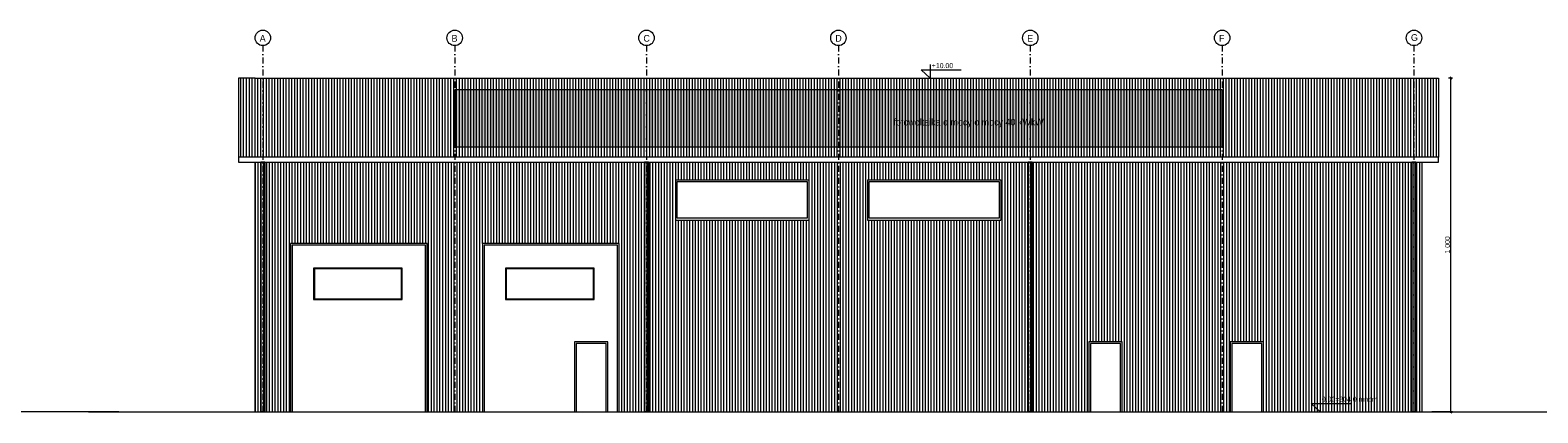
# Model space of a CAD drawing. Header units: millimetres. Extents: x 11479 to 267313, y -37752 to -26280.
# Tile 2 of 4: x 95718 to 140942, y -37752 to -26280. Entities that reach past the tile are written whole.
import ezdxf

# ---------------------------------------------------------------- set-up
doc = ezdxf.new("R2010")
doc.units = ezdxf.units.MM
doc.header["$MEASUREMENT"] = 0
doc.linetypes.add('Kropki i Kreski', pattern=[360, 180, -90, 0, -90])
for name, color, linetype, lineweight in [('Nowe_0_Nr_pióra__1', 7, 'Continuous', 13), ('Nowe_0_Nr_pióra__19', 255, 'Continuous', 0), ('Nowe_0_Nr_pióra__2', 251, 'Continuous', 13), ('Nowe_0_Nr_pióra__77', 2, 'Continuous', 15), ('Nowe_299-A Wymiary Opisy_Nr_pióra__1', 7, 'Continuous', 13), ('Nowe_299-A Wymiary Opisy_Nr_pióra__21', 7, 'Continuous', 25), ('Nowe_830-G Teksty Etykiety_Nr_pióra__1', 7, 'Continuous', 13)]:
    doc.layers.add(name, color=color, linetype=linetype, lineweight=lineweight)
doc.layers.add('Nowe_299-A Wymiary Opisy', color=7, linetype='Continuous')
doc.styles.add('STYL_AUTOMATYCZNY_1', font='txt')
doc.styles.add('STYL_AUTOMATYCZNY_2', font='txt')
doc.dimstyles.new('STYL_AUTOMATYCZNY__1', dxfattribs={"dimtxt": 150, "dimasz": 47.5, "dimexe": 0.18, "dimexo": 300, "dimgap": 0.09, "dimtad": 1, "dimdec": 0, "dimlfac": 0.1, "dimzin": 0, "dimdsep": 46, "dimtxsty": 'STYL_AUTOMATYCZNY_1', "dimblk": 'ARROWHEAD_2', "dimblk1": 'ARROWHEAD_2', "dimblk2": 'ARROWHEAD_2', "dimcen": 0.09, "dimclrd": 7, "dimclre": 7, "dimclrt": 7, "dimadec": 1, "dimazin": 0, "dimtfac": 1, "dimtdec": 4, "dimtmove": 0, "dimatfit": 3, "dimfxl": 0, "dimtolj": 1, "dimtzin": 0, "dimarcsym": 0})
pattern_1 = [(90, (132875.07, -27376.09), (-85.18665, 0), [])]

# ---------------------------------------------------------------- blocks, each defined once
blk = doc.blocks.new('*D6')
at = {"layer": 'Nowe_299-A Wymiary Opisy_Nr_pióra__1', "color": 7, "linetype": 'Continuous', "lineweight": 13}
for p, q in [((138384, -27721), (138260, -27721)), ((138337, -27721), (138337, -27690)), ((138337, -37721), (138337, -27721)), ((138384, -37721), (137760, -37721)), ((138337, -37752), (138337, -37721))]:
    blk.add_line(p, q, dxfattribs=at)
at = {"layer": 'Nowe_299-A Wymiary Opisy_Nr_pióra__21', "color": 7, "linetype": 'Continuous', "lineweight": 25}
for p, q in [((138368, -27739), (138306, -27703)), ((138306, -37703), (138368, -37739))]:
    blk.add_line(p, q, dxfattribs=at)
at = {"layer": 'Nowe_299-A Wymiary Opisy_Nr_pióra__1', "color": 7, "lineweight": 13, "insert": (138307, -32977), "char_height": 150, "attachment_point": 7, "rotation": 90, "style": 'STYL_AUTOMATYCZNY_1'}
blk.add_mtext('{\\A1;1\xa0000}', dxfattribs=at)
blk = doc.blocks.new('ARROWHEAD_2')
at = {"color": 0, "linetype": 'Continuous', "lineweight": 0}
for p, q in [((0, 0), (-1, 0)), ((-0.38, -0.66), (0.38, 0.66))]:
    blk.add_line(p, q, dxfattribs=at)

msp = doc.modelspace()

# ---------------------------------------------------------------- hatches: boundary and pattern name
at = {"layer": 'Nowe_0_Nr_pióra__19', "linetype": 'Continuous', "lineweight": 0}
for points in [[(102757.4, -30236.8), (102637.4, -30236.8), (102637.4, -37721), (102757.4, -37721)], [(114267.4, -30236.8), (114147.4, -30236.8), (114147.4, -37721), (114267.4, -37721)], [(125777.4, -30236.8), (125657.4, -30236.8), (125657.4, -37721), (125777.4, -37721)], [(137287.4, -30236.8), (137167.4, -30236.8), (137167.4, -37721), (137287.4, -37721)]]:
    msp.add_hatch(color=255, dxfattribs=at).paths.add_polyline_path(points)
at = {"layer": 'Nowe_0_Nr_pióra__2', "linetype": 'Continuous', "lineweight": 13}
h = msp.add_hatch(dxfattribs=at)
h.set_pattern_fill('Sklejka_0001', color=251, style=0, pattern_type=2)
h.set_pattern_definition(pattern_1)
h.paths.add_polyline_path([(131972.4, -27721), (137960.4, -27721), (137960.4, -30086.8), (101964.4, -30086.8), (101964.4, -27721)])
h = msp.add_hatch(dxfattribs=at)
h.set_pattern_fill('Sklejka_0001', color=251, style=0, pattern_type=2)
h.set_pattern_definition(pattern_1)
h.paths.add_polyline_path([(102964.4, -30086.8), (102964.4, -27721), (104024.9, -27721), (104024.9, -30086.8)])
h = msp.add_hatch(dxfattribs=at)
h.set_pattern_fill('Sklejka_0001', color=251, style=0, pattern_type=2)
h.set_pattern_definition(pattern_1)
h.paths.add_polyline_path([(108124.9, -27721), (109782.3, -27721), (109782.3, -30086.8), (108124.9, -30086.8)])
h = msp.add_hatch(dxfattribs=at)
h.set_pattern_fill('Sklejka_0001', color=251, style=0, pattern_type=2)
h.set_pattern_definition([(90, (132375.07, -35010.29), (-85.18665, 0), [])])
h.paths.add_polyline_path([(102464.4, -37721), (102464.4, -30236.8), (131472.4, -30236.8), (137460.4, -30236.8), (137460.4, -37721), (132716.2, -37721), (132716.2, -35621), (131716.2, -35621), (131716.2, -37721), (128476.4, -37721), (128476.4, -35621), (127476.4, -35621), (127476.4, -37721), (113382.3, -37721), (113382.3, -32671), (109282.3, -32671), (109282.3, -37721), (107624.9, -37721), (107624.9, -32671), (103524.9, -32671), (103524.9, -37721)])
h.paths.add_polyline_path([(119075.5, -31971), (115075.5, -31971), (115075.5, -30771), (119075.5, -30771)], flags=0)
h.paths.add_polyline_path([(120830.5, -30771), (124830.5, -30771), (124830.5, -31971), (120830.5, -31971)], flags=0)
at = {"layer": 'Nowe_0_Nr_pióra__77', "linetype": 'Continuous', "lineweight": 0}
msp.add_hatch(color=54, dxfattribs=at).paths.add_polyline_path([(131472.4, -28073.8), (108452.4, -28073.8), (108452.4, -29775.8), (131472.4, -29775.8)])

# ---------------------------------------------------------------- linework, layer by layer
at = {"layer": 'Nowe_0_Nr_pióra__1', "color": 7, "linetype": 'Kropki i Kreski', "lineweight": 13}
for points in [[(102697.4, -26743.7), (102697.4, -37721)], [(108452.4, -26743.7), (108452.4, -37721)], [(114207.4, -26743.7), (114207.4, -37721)], [(119962.4, -26743.7), (119962.4, -37721)], [(125717.4, -26743.7), (125717.4, -37721)], [(131472.4, -26743.7), (131472.4, -37721)], [(137227.4, -26743.7), (137227.4, -37721)]]:
    msp.add_lwpolyline(points, dxfattribs=at)
at = {"layer": 'Nowe_0_Nr_pióra__1', "color": 7, "linetype": 'Continuous', "lineweight": 13}
for points in [[(122717.2, -27304.5), (122714.1, -27721), (122441.5, -27469.4), (123645.2, -27469.4)], [(102464.4, -27721), (101964.4, -27721), (101964.4, -30086.8)], [(102464.4, -27721), (137460.4, -27721)], [(137460.4, -27721), (137960.4, -27721), (137960.4, -30086.8)], [(137960.4, -30086.8), (101964.4, -30086.8)], [(101964.4, -30086.8), (101964.4, -30236.8), (137960.4, -30236.8), (137960.4, -30086.8)], [(102464.4, -37721), (102464.4, -30236.8)], [(102464.4, -30236.8), (102464.4, -37721)], [(137460.4, -30236.8), (137460.4, -37721)], [(115075.5, -30771), (115075.5, -31971), (119075.5, -31971)], [(115075.5, -30771), (115075.5, -31971)], [(115075.5, -30771), (119075.5, -30771)], [(119075.5, -30771), (119075.5, -31971)], [(120830.5, -30771), (124830.5, -30771)], [(120830.5, -30771), (120830.5, -31971)], [(124830.5, -30771), (124830.5, -31971)], [(120830.5, -31971), (124830.5, -31971)], [(107624.9, -37721), (107624.9, -32671), (103524.9, -32671), (103524.9, -37721)], [(103574.9, -32721), (103574.9, -37721)], [(113047.2, -37721), (113047.2, -35621), (112047.2, -35621), (112047.2, -37721)], [(112997.2, -37721), (112997.2, -35671), (112097.2, -35671), (112097.2, -37721)], [(128476.4, -37721), (128476.4, -35621), (127476.4, -35621), (127476.4, -37721)], [(128426.4, -37721), (128426.4, -35671), (127526.4, -35671), (127526.4, -37721)], [(132716.2, -37721), (132716.2, -35621), (131716.2, -35621), (131716.2, -37721)], [(132666.2, -37721), (132666.2, -35671), (131766.2, -35671), (131766.2, -37721)], [(134416.8, -37304.5), (134413.6, -37721), (134141.1, -37469.4), (135344.7, -37469.4)], [(98374.9, -37721), (11479.3, -37721)], [(97469.6, -37721), (184365.1, -37721)]]:
    msp.add_lwpolyline(points, dxfattribs=at)
at = {"layer": 'Nowe_0_Nr_pióra__1', "color": 7, "linetype": 'Continuous', "lineweight": 13, "flags": 128}
for points in [[(131472.4, -28073.8), (108452.4, -28073.8), (108452.4, -29775.8), (131472.4, -29775.8)], [(102757.4, -30236.8), (102637.4, -30236.8), (102637.4, -37721), (102757.4, -37721)], [(114267.4, -30236.8), (114147.4, -30236.8), (114147.4, -37721), (114267.4, -37721)], [(125777.4, -30236.8), (125657.4, -30236.8), (125657.4, -37721), (125777.4, -37721)], [(137287.4, -30236.8), (137167.4, -30236.8), (137167.4, -37721), (137287.4, -37721)]]:
    msp.add_lwpolyline(points, close=True, dxfattribs=at)
at = {"layer": 'Nowe_0_Nr_pióra__1', "color": 7, "linetype": 'Continuous', "lineweight": 13}
for points in [[(102637.4, -30236.8), (102757.4, -30236.8), (102757.4, -37721), (102637.4, -37721)], [(114147.4, -30236.8), (114267.4, -30236.8), (114267.4, -37721), (114147.4, -37721)], [(125657.4, -30236.8), (125777.4, -30236.8), (125777.4, -37721), (125657.4, -37721)], [(137167.4, -30236.8), (137287.4, -30236.8), (137287.4, -37721), (137167.4, -37721)], [(119025.5, -31921), (115125.5, -31921), (115125.5, -30821), (119025.5, -30821)], [(124780.5, -31921), (120880.5, -31921), (120880.5, -30821), (124780.5, -30821)], [(103574.9, -37721), (107574.9, -37721), (107574.9, -32721), (103574.9, -32721)], [(107574.9, -32721), (103574.9, -32721), (103574.9, -37721), (107574.9, -37721)], [(109282.3, -37721), (113382.3, -37721), (113382.3, -32671), (109282.3, -32671)], [(109332.3, -37721), (113332.3, -37721), (113332.3, -32721), (109332.3, -32721)], [(106881.2, -33414.7), (104218.6, -33414.7), (104218.6, -34356.5), (106881.2, -34356.5)], [(106856.5, -33439.4), (104243.3, -33439.4), (104243.3, -34331.7), (106856.5, -34331.7)], [(112638.6, -33414.7), (109975.9, -33414.7), (109975.9, -34356.5), (112638.6, -34356.5)], [(112613.9, -33439.4), (110000.7, -33439.4), (110000.7, -34331.7), (112613.9, -34331.7)]]:
    msp.add_lwpolyline(points, close=True, dxfattribs=at)
for centre in [(102697.4, -26512), (108452.4, -26512), (114207.4, -26512), (119962.4, -26512), (125717.4, -26512), (131472.4, -26512), (137227.4, -26512)]:
    msp.add_circle(centre, 231.7, dxfattribs=at)

# ---------------------------------------------------------------- texts
at = {"layer": 'Nowe_830-G Teksty Etykiety_Nr_pióra__1', "color": 7, "linetype": 'Continuous', "lineweight": 13, "attachment_point": 1}
for s, insert, char_height, style in [('{\\A1;A}', (102605, -26425.1), 200, 'STYL_AUTOMATYCZNY_1'), ('{\\A1;B}', (108360, -26425.1), 200, 'STYL_AUTOMATYCZNY_1'), ('{\\A1;C}', (114115, -26425.1), 200, 'STYL_AUTOMATYCZNY_1'), ('{\\A1;D}', (119870, -26425.1), 200, 'STYL_AUTOMATYCZNY_1'), ('{\\A1;E}', (125625, -26425.1), 200, 'STYL_AUTOMATYCZNY_1'), ('{\\A1;F}', (131380, -26425.1), 200, 'STYL_AUTOMATYCZNY_1'), ('{\\A1;G}', (137136, -26400.6), 200, 'STYL_AUTOMATYCZNY_1'), ('{\\A1;+10.00}', (122763.9, -27267.9), 150, 'STYL_AUTOMATYCZNY_1'), ('{\\A1;fotowoltaika o mocy o mocy 40 kWkW}', (121615.7, -28937.1), 200, 'STYL_AUTOMATYCZNY_2'), ('{\\A1;0.00=304.0 mnpm}', (134463.4, -37267.9), 150, 'STYL_AUTOMATYCZNY_1')]:
    msp.add_mtext(s, dxfattribs=dict(at, insert=insert, char_height=char_height, style=style))

# ---------------------------------------------------------------- dimensions: what is measured, and where the dimension line sits
at = {"layer": 'Nowe_299-A Wymiary Opisy', "color": 7, "linetype": 'Continuous', "lineweight": 13}
dim = msp.add_linear_dim(base=(138337.2, -27721), p1=(137460.4, -37721), p2=(137960.4, -27721), angle=90, dimstyle='STYL_AUTOMATYCZNY__1', dxfattribs=at)
dim.commit()
dim.dimension.update_dxf_attribs({"geometry": '*D6', "text_midpoint": (138232.2, -32719.8), "dimtype": 160, "text_rotation": 90})

doc.saveas('drawing.dxf')
